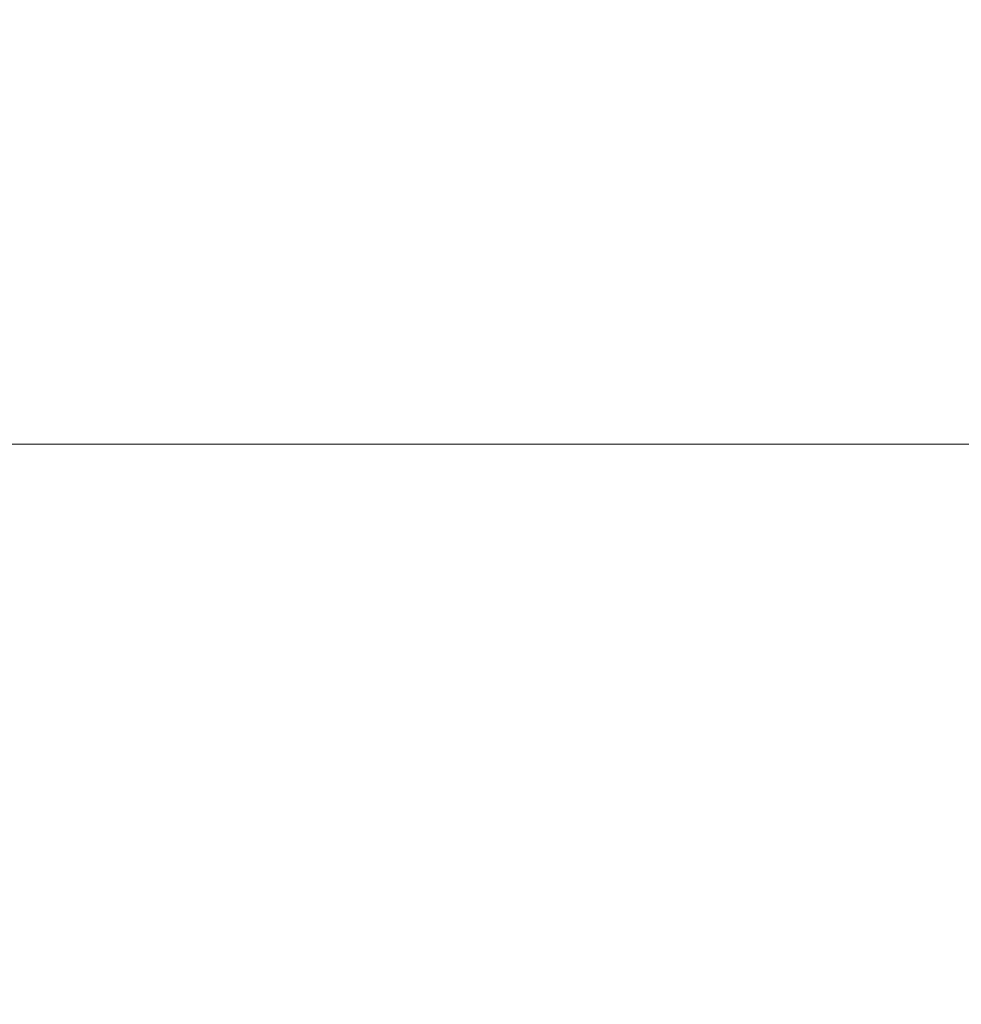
# Model space of a CAD drawing. Header units: inches. Extents: x 1 to 109, y 1 to 85.
# Tile 141 of 256: x 87.2921 to 87.3068, y 15.8066 to 15.822. Entities that reach past the tile are written whole.
import ezdxf

# ---------------------------------------------------------------- set-up
doc = ezdxf.new("R2010")
doc.units = ezdxf.units.IN
doc.header["$MEASUREMENT"] = 0

msp = doc.modelspace()

# ---------------------------------------------------------------- linework, layer by layer
at = {"color": 7, "linetype": 'Continuous', "lineweight": 15, "ltscale": 5}
msp.add_line((87.416888, 15.815355), (87.271055, 15.815355), dxfattribs=at)
at = {"color": 7, "linetype": 'Continuous', "lineweight": 15, "ltscale": 25}
for radius, start, end in [(0.989583, 183.137758, 356.862242), (0.989583, 183.137758, 356.862242), (0.98375, 183.156383, 356.843617), (0.98375, 183.156383, 356.843617)]:
    msp.add_arc((87.153559, 16.664772), radius, start, end, dxfattribs=at)

doc.saveas('drawing.dxf')
